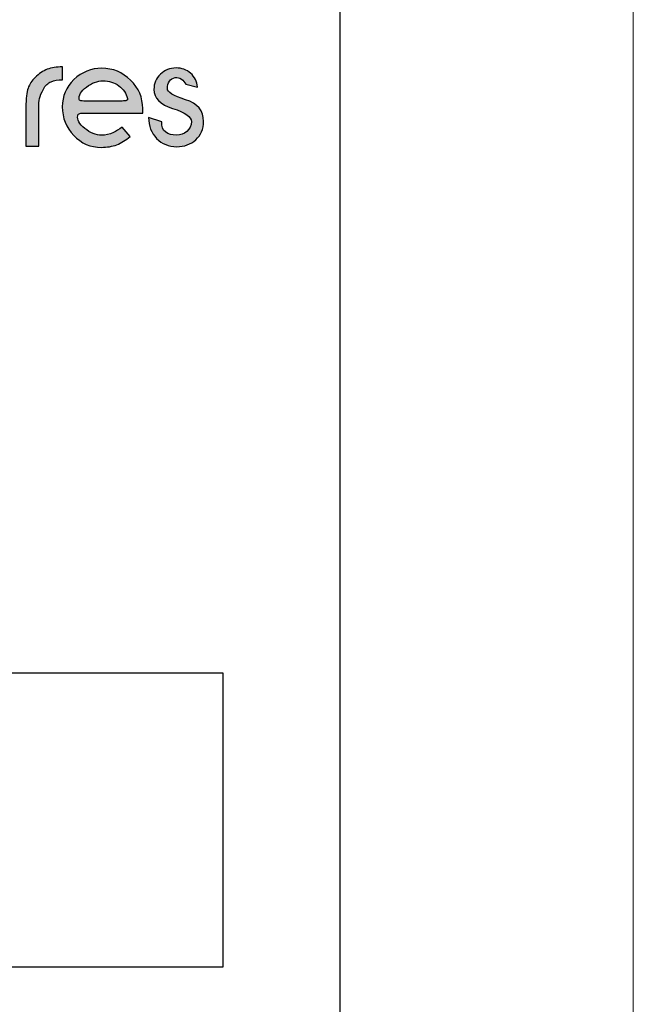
# Model space of a CAD drawing. Header units: millimetres. Extents: x -125 to 300, y 6 to 90.
# Tile 31 of 132: x -7.85 to -5.75, y 20.05 to 23.41. Entities that reach past the tile are written whole.
import ezdxf

# ---------------------------------------------------------------- set-up
doc = ezdxf.new("R2010")
doc.units = ezdxf.units.MM
doc.layers.get('0').update_dxf_attribs({"lineweight": 0})
doc.layers.add('Aux', color=7, linetype='Continuous', lineweight=5)
for name, color, linetype in [('MARGINT', 7, 'Continuous'), ('Plano4', 220, 'Continuous'), ('Plano5', 1, 'Continuous')]:
    doc.layers.add(name, color=color, linetype=linetype)

# ---------------------------------------------------------------- blocks, each defined once
blk = doc.blocks.new('JMULLER')
at = {"layer": 'Plano5', "linetype": 'Continuous', "lineweight": 0}
h = blk.add_hatch(color=7, dxfattribs=at)
h.dxf.hatch_style = 1
edge = h.paths.add_edge_path()
edge.add_spline(control_points=[(145.3571, -14.7477), (145.3571, -14.7509), (145.3571, -14.7543), (145.3571, -14.7579), (145.3571, -14.7579), (145.3571, -14.7579), (145.3571, -14.9094), (145.3571, -14.9094)], knot_values=[0.133334, 0.133334, 0.133334, 0.133334, 0.166667, 0.166667, 0.166667, 0.166767, 0.233333, 0.233333, 0.233333, 0.233333], degree=3, periodic=0)
edge.add_spline(control_points=[(145.3571, -14.9094), (145.3571, -14.9094), (145.4182, -14.9094), (145.4182, -14.9094)], knot_values=[0.066667, 0.066667, 0.066667, 0.066667, 0.133333, 0.133333, 0.133333, 0.133333], degree=3, periodic=0)
edge.add_spline(control_points=[(145.4182, -14.9094), (145.4182, -14.9094), (145.4182, -14.747), (145.4182, -14.747)], knot_values=[0, 0, 0, 0, 0.066666, 0.066666, 0.066666, 0.066666], degree=3, periodic=0)
edge.add_spline(control_points=[(145.4182, -14.747), (145.4182, -14.7437), (145.4182, -14.7386), (145.4182, -14.7319), (145.4182, -14.7319), (145.4182, -14.7271), (145.4183, -14.7224), (145.4184, -14.718)], knot_values=[0.916666, 0.916666, 0.916666, 0.916666, 0.983333, 0.983333, 0.983333, 0.983433, 1, 1, 1, 1], degree=3, periodic=0)
edge.add_spline(control_points=[(145.4184, -14.718), (145.4187, -14.7091), (145.4194, -14.701), (145.4203, -14.6939)], knot_values=[0.883334, 0.883334, 0.883334, 0.883334, 0.916666, 0.916666, 0.916666, 0.916666], degree=3, periodic=0)
edge.add_spline(control_points=[(145.4203, -14.6939), (145.4208, -14.6903), (145.4213, -14.687), (145.422, -14.6838), (145.422, -14.6838), (145.4245, -14.6713), (145.4305, -14.6565), (145.44, -14.6395)], knot_values=[0.800001, 0.800001, 0.800001, 0.800001, 0.816668, 0.816668, 0.816668, 0.816768, 0.883334, 0.883334, 0.883334, 0.883334], degree=3, periodic=0)
edge.add_spline(control_points=[(145.44, -14.6395), (145.44, -14.6395), (145.44, -14.6395), (145.44, -14.6395), (145.44, -14.6395), (145.4495, -14.6225), (145.4616, -14.6109), (145.4764, -14.6047)], knot_values=[0.733334, 0.733334, 0.733334, 0.733334, 0.766668, 0.766668, 0.766668, 0.766768, 0.800001, 0.800001, 0.800001, 0.800001], degree=3, periodic=0)
edge.add_spline(control_points=[(145.4764, -14.6047), (145.4764, -14.6047), (145.4764, -14.6047), (145.4764, -14.6047), (145.4764, -14.6047), (145.4912, -14.5986), (145.5092, -14.5955), (145.5304, -14.5955)], knot_values=[0.666667, 0.666667, 0.666667, 0.666667, 0.700001, 0.700001, 0.700001, 0.700101, 0.733334, 0.733334, 0.733334, 0.733334], degree=3, periodic=0)
edge.add_spline(control_points=[(145.5304, -14.5955), (145.5304, -14.5955), (145.5304, -14.5955), (145.5304, -14.5955), (145.5304, -14.5955), (145.5304, -14.5955), (145.5304, -14.5344), (145.5304, -14.5344)], knot_values=[0.6, 0.6, 0.6, 0.6, 0.633334, 0.633334, 0.633334, 0.633434, 0.666667, 0.666667, 0.666667, 0.666667], degree=3, periodic=0)
edge.add_spline(control_points=[(145.5304, -14.5344), (145.5304, -14.5344), (145.5304, -14.5344), (145.5304, -14.5344), (145.5025, -14.5344), (145.4785, -14.5382), (145.4584, -14.5457)], knot_values=[0.533334, 0.533334, 0.533334, 0.533334, 0.566667, 0.566667, 0.566667, 0.6, 0.6, 0.6, 0.6], degree=3, periodic=0)
edge.add_spline(control_points=[(145.4584, -14.5457), (145.4584, -14.5457), (145.4584, -14.5457), (145.4584, -14.5457), (145.4584, -14.5457), (145.4383, -14.5533), (145.419, -14.5662), (145.4006, -14.5847)], knot_values=[0.466667, 0.466667, 0.466667, 0.466667, 0.500001, 0.500001, 0.500001, 0.500101, 0.533334, 0.533334, 0.533334, 0.533334], degree=3, periodic=0)
edge.add_spline(control_points=[(145.4006, -14.5847), (145.4006, -14.5847), (145.4006, -14.5847), (145.4006, -14.5847), (145.4006, -14.5847), (145.3856, -14.5997), (145.3745, -14.6166), (145.3675, -14.6353)], knot_values=[0.400001, 0.400001, 0.400001, 0.400001, 0.433334, 0.433334, 0.433334, 0.433434, 0.466667, 0.466667, 0.466667, 0.466667], degree=3, periodic=0)
edge.add_spline(control_points=[(145.3675, -14.6353), (145.3675, -14.6353), (145.3675, -14.6353), (145.3675, -14.6353), (145.3675, -14.6353), (145.3606, -14.654), (145.3571, -14.6842), (145.3571, -14.7261)], knot_values=[0.333334, 0.333334, 0.333334, 0.333334, 0.366668, 0.366668, 0.366668, 0.366768, 0.400001, 0.400001, 0.400001, 0.400001], degree=3, periodic=0)
edge.add_spline(control_points=[(145.3571, -14.7261), (145.3571, -14.7261), (145.3571, -14.7261), (145.3571, -14.7261), (145.3571, -14.7261), (145.3571, -14.7278), (145.3571, -14.7297), (145.3571, -14.7318)], knot_values=[0.3, 0.3, 0.3, 0.3, 0.316667, 0.316667, 0.316667, 0.316767, 0.333334, 0.333334, 0.333334, 0.333334], degree=3, periodic=0)
edge.add_spline(control_points=[(145.3571, -14.7318), (145.3571, -14.734), (145.3571, -14.7364), (145.3571, -14.7391), (145.3571, -14.7391), (145.3571, -14.7417), (145.3571, -14.7446), (145.3571, -14.7477)], knot_values=[0.233333, 0.233333, 0.233333, 0.233333, 0.266667, 0.266667, 0.266667, 0.266767, 0.3, 0.3, 0.3, 0.3], degree=3, periodic=0)
h = blk.add_hatch(color=7, dxfattribs=at)
h.dxf.hatch_style = 1
edge = h.paths.add_edge_path()
edge.add_spline(control_points=[(145.6178, -14.7538), (145.6215, -14.7534), (145.6261, -14.7531), (145.6315, -14.753)], knot_values=[0.07353, 0.07353, 0.07353, 0.07353, 0.102941, 0.102941, 0.102941, 0.102941], degree=3, periodic=0)
edge.add_spline(control_points=[(145.6315, -14.753), (145.6342, -14.7529), (145.6371, -14.7529), (145.6402, -14.7529), (145.6402, -14.7529), (145.6402, -14.7529), (145.9104, -14.7529), (145.9104, -14.7529)], knot_values=[0, 0, 0, 0, 0.014706, 0.014706, 0.014706, 0.014806, 0.07353, 0.07353, 0.07353, 0.07353], degree=3, periodic=0)
edge.add_spline(control_points=[(145.9104, -14.7529), (145.9104, -14.7484), (145.9104, -14.7414), (145.9104, -14.7319), (145.9104, -14.7319), (145.9104, -14.6801), (145.8913, -14.6353), (145.8531, -14.5976)], knot_values=[0.882354, 0.882354, 0.882354, 0.882354, 0.941177, 0.941177, 0.941177, 0.941277, 1, 1, 1, 1], degree=3, periodic=0)
edge.add_spline(control_points=[(145.8531, -14.5976), (145.8531, -14.5976), (145.8531, -14.5976), (145.8531, -14.5976), (145.8531, -14.5976), (145.8148, -14.56), (145.7695, -14.5411), (145.717, -14.5411)], knot_values=[0.82353, 0.82353, 0.82353, 0.82353, 0.852942, 0.852942, 0.852942, 0.853042, 0.882354, 0.882354, 0.882354, 0.882354], degree=3, periodic=0)
edge.add_spline(control_points=[(145.717, -14.5411), (145.717, -14.5411), (145.717, -14.5411), (145.717, -14.5411), (145.717, -14.5411), (145.6657, -14.5411), (145.6216, -14.559), (145.5848, -14.5947)], knot_values=[0.764706, 0.764706, 0.764706, 0.764706, 0.794119, 0.794119, 0.794119, 0.794219, 0.82353, 0.82353, 0.82353, 0.82353], degree=3, periodic=0)
edge.add_spline(control_points=[(145.5848, -14.5947), (145.5848, -14.5947), (145.5848, -14.5947), (145.5848, -14.5947), (145.5848, -14.5947), (145.5479, -14.6304), (145.5295, -14.6734), (145.5295, -14.7236)], knot_values=[0.705883, 0.705883, 0.705883, 0.705883, 0.735295, 0.735295, 0.735295, 0.735395, 0.764706, 0.764706, 0.764706, 0.764706], degree=3, periodic=0)
edge.add_spline(control_points=[(145.5295, -14.7236), (145.5295, -14.7236), (145.5295, -14.7236), (145.5295, -14.7236), (145.5295, -14.7236), (145.5295, -14.776), (145.5475, -14.8211), (145.5835, -14.8587)], knot_values=[0.647059, 0.647059, 0.647059, 0.647059, 0.676471, 0.676471, 0.676471, 0.676571, 0.705883, 0.705883, 0.705883, 0.705883], degree=3, periodic=0)
edge.add_spline(control_points=[(145.5835, -14.8587), (145.5835, -14.8587), (145.5835, -14.8587), (145.5835, -14.8587), (145.5835, -14.8587), (145.6195, -14.8964), (145.6632, -14.9152), (145.7145, -14.9152)], knot_values=[0.588236, 0.588236, 0.588236, 0.588236, 0.617648, 0.617648, 0.617648, 0.617748, 0.647059, 0.647059, 0.647059, 0.647059], degree=3, periodic=0)
edge.add_spline(control_points=[(145.7145, -14.9152), (145.7145, -14.9152), (145.7145, -14.9152), (145.7145, -14.9152), (145.7145, -14.9152), (145.7419, -14.9152), (145.7662, -14.911), (145.7874, -14.9027)], knot_values=[0.529412, 0.529412, 0.529412, 0.529412, 0.558824, 0.558824, 0.558824, 0.558924, 0.588236, 0.588236, 0.588236, 0.588236], degree=3, periodic=0)
edge.add_spline(control_points=[(145.7874, -14.9027), (145.7874, -14.9027), (145.7874, -14.9027), (145.7874, -14.9027), (145.7874, -14.9027), (145.8086, -14.8943), (145.8298, -14.8812), (145.851, -14.8633)], knot_values=[0.470589, 0.470589, 0.470589, 0.470589, 0.500001, 0.500001, 0.500001, 0.500101, 0.529412, 0.529412, 0.529412, 0.529412], degree=3, periodic=0)
edge.add_spline(control_points=[(145.851, -14.8633), (145.851, -14.8633), (145.851, -14.8633), (145.851, -14.8633), (145.851, -14.8633), (145.851, -14.8633), (145.8133, -14.8198), (145.8133, -14.8198)], knot_values=[0.411765, 0.411765, 0.411765, 0.411765, 0.441177, 0.441177, 0.441177, 0.441277, 0.470589, 0.470589, 0.470589, 0.470589], degree=3, periodic=0)
edge.add_spline(control_points=[(145.8133, -14.8198), (145.8133, -14.8198), (145.8095, -14.8226), (145.8058, -14.8252), (145.8022, -14.8277)], knot_values=[0.397059, 0.397059, 0.397059, 0.397059, 0.404412, 0.411765, 0.411765, 0.411765, 0.411765], degree=3, periodic=0)
edge.add_spline(control_points=[(145.8022, -14.8277), (145.795, -14.8325), (145.788, -14.8367), (145.7813, -14.8402)], knot_values=[0.367647, 0.367647, 0.367647, 0.367647, 0.397059, 0.397059, 0.397059, 0.397059], degree=3, periodic=0)
edge.add_spline(control_points=[(145.7813, -14.8402), (145.7779, -14.842), (145.7747, -14.8435), (145.7715, -14.8449), (145.7715, -14.8449), (145.7525, -14.8533), (145.7341, -14.8575), (145.7162, -14.8575)], knot_values=[0.294118, 0.294118, 0.294118, 0.294118, 0.308824, 0.308824, 0.308824, 0.308924, 0.367647, 0.367647, 0.367647, 0.367647], degree=3, periodic=0)
edge.add_spline(control_points=[(145.7162, -14.8575), (145.7162, -14.8575), (145.7162, -14.8575), (145.7162, -14.8575), (145.7162, -14.8575), (145.6883, -14.8575), (145.6615, -14.8467), (145.6358, -14.8253)], knot_values=[0.235295, 0.235295, 0.235295, 0.235295, 0.264707, 0.264707, 0.264707, 0.264807, 0.294118, 0.294118, 0.294118, 0.294118], degree=3, periodic=0)
edge.add_spline(control_points=[(145.6358, -14.8253), (145.6358, -14.8253), (145.6358, -14.8253), (145.6358, -14.8253), (145.6358, -14.8253), (145.6102, -14.8038), (145.599, -14.7841), (145.6024, -14.7663)], knot_values=[0.176471, 0.176471, 0.176471, 0.176471, 0.205883, 0.205883, 0.205883, 0.205983, 0.235295, 0.235295, 0.235295, 0.235295], degree=3, periodic=0)
edge.add_spline(control_points=[(145.6024, -14.7663), (145.6024, -14.7663), (145.6024, -14.7663), (145.6024, -14.7663), (145.6024, -14.7663), (145.6035, -14.7596), (145.607, -14.7557), (145.6128, -14.7545)], knot_values=[0.117648, 0.117648, 0.117648, 0.117648, 0.14706, 0.14706, 0.14706, 0.14716, 0.176471, 0.176471, 0.176471, 0.176471], degree=3, periodic=0)
edge.add_spline(control_points=[(145.6128, -14.7545), (145.6128, -14.7545), (145.6128, -14.7545), (145.6128, -14.7545), (145.6128, -14.7545), (145.6143, -14.7543), (145.6159, -14.754), (145.6178, -14.7538)], knot_values=[0.102941, 0.102941, 0.102941, 0.102941, 0.110295, 0.110295, 0.110295, 0.110395, 0.117648, 0.117648, 0.117648, 0.117648], degree=3, periodic=0)
edge = h.paths.add_edge_path(flags=16)
edge.add_spline(control_points=[(145.6092, -14.6889), (145.6091, -14.6888), (145.6091, -14.6886), (145.6091, -14.6884), (145.6091, -14.6884), (145.6068, -14.6689), (145.6184, -14.6494), (145.6438, -14.6298)], knot_values=[0.272728, 0.272728, 0.272728, 0.272728, 0.278411, 0.278411, 0.278411, 0.278511, 0.369319, 0.369319, 0.369319, 0.369319], degree=3, periodic=0)
edge.add_spline(control_points=[(145.6438, -14.6298), (145.6438, -14.6298), (145.6438, -14.6298), (145.6438, -14.6298), (145.6438, -14.6298), (145.6692, -14.6103), (145.6955, -14.6006), (145.7229, -14.6006)], knot_values=[0.181819, 0.181819, 0.181819, 0.181819, 0.227274, 0.227274, 0.227274, 0.227374, 0.272728, 0.272728, 0.272728, 0.272728], degree=3, periodic=0)
edge.add_spline(control_points=[(145.7229, -14.6006), (145.7229, -14.6006), (145.7229, -14.6006), (145.7229, -14.6006), (145.7229, -14.6006), (145.7508, -14.6006), (145.7755, -14.6084), (145.797, -14.624)], knot_values=[0.09091, 0.09091, 0.09091, 0.09091, 0.136365, 0.136365, 0.136365, 0.136465, 0.181819, 0.181819, 0.181819, 0.181819], degree=3, periodic=0)
edge.add_spline(control_points=[(145.797, -14.624), (145.797, -14.624), (145.797, -14.624), (145.797, -14.624), (145.797, -14.624), (145.8185, -14.6396), (145.8323, -14.6597), (145.8384, -14.6842)], knot_values=[0, 0, 0, 0, 0.045455, 0.045455, 0.045455, 0.045555, 0.09091, 0.09091, 0.09091, 0.09091], degree=3, periodic=0)
edge.add_spline(control_points=[(145.8384, -14.6842), (145.8401, -14.6887), (145.8386, -14.6918), (145.8338, -14.6934), (145.8338, -14.6934), (145.8332, -14.6937), (145.8326, -14.6939), (145.8319, -14.694)], knot_values=[0.897727, 0.897727, 0.897727, 0.897727, 0.988636, 0.988636, 0.988636, 0.988736, 1, 1, 1, 1], degree=3, periodic=0)
edge.add_spline(control_points=[(145.8319, -14.694), (145.8306, -14.6944), (145.8291, -14.6947), (145.8275, -14.695)], knot_values=[0.875, 0.875, 0.875, 0.875, 0.897727, 0.897727, 0.897727, 0.897727], degree=3, periodic=0)
edge.add_spline(control_points=[(145.8275, -14.695), (145.825, -14.6954), (145.8222, -14.6956), (145.8191, -14.6958)], knot_values=[0.84091, 0.84091, 0.84091, 0.84091, 0.875, 0.875, 0.875, 0.875], degree=3, periodic=0)
edge.add_spline(control_points=[(145.8191, -14.6958), (145.8171, -14.6959), (145.8148, -14.696), (145.8125, -14.696), (145.8125, -14.696), (145.8108, -14.696), (145.8088, -14.696), (145.8064, -14.696)], knot_values=[0.772727, 0.772727, 0.772727, 0.772727, 0.795455, 0.795455, 0.795455, 0.795555, 0.84091, 0.84091, 0.84091, 0.84091], degree=3, periodic=0)
edge.add_spline(control_points=[(145.8064, -14.696), (145.804, -14.696), (145.8013, -14.696), (145.7982, -14.696), (145.7982, -14.696), (145.7982, -14.696), (145.6425, -14.696), (145.6425, -14.696), (145.6425, -14.696)], knot_values=[0.636364, 0.636364, 0.636364, 0.636364, 0.681818, 0.681818, 0.681818, 0.681918, 0.727273, 0.772727, 0.772727, 0.772727, 0.772727], degree=3, periodic=0)
edge.add_spline(control_points=[(145.6425, -14.696), (145.6414, -14.696), (145.64, -14.696), (145.6381, -14.696)], knot_values=[0.590909, 0.590909, 0.590909, 0.590909, 0.636364, 0.636364, 0.636364, 0.636364], degree=3, periodic=0)
edge.add_spline(control_points=[(145.6381, -14.696), (145.6363, -14.696), (145.6342, -14.696), (145.6317, -14.696), (145.6317, -14.696), (145.6303, -14.696), (145.6289, -14.6959), (145.6276, -14.6959)], knot_values=[0.522727, 0.522727, 0.522727, 0.522727, 0.568181, 0.568181, 0.568181, 0.568281, 0.590909, 0.590909, 0.590909, 0.590909], degree=3, periodic=0)
edge.add_spline(control_points=[(145.6276, -14.6959), (145.6262, -14.6958), (145.6249, -14.6957), (145.6237, -14.6955)], knot_values=[0.5, 0.5, 0.5, 0.5, 0.522727, 0.522727, 0.522727, 0.522727], degree=3, periodic=0)
edge.add_spline(control_points=[(145.62, -14.695), (145.6188, -14.6948), (145.6177, -14.6946), (145.6166, -14.6943), (145.6166, -14.6943), (145.616, -14.6941), (145.6155, -14.694), (145.615, -14.6938)], knot_values=[0.443181, 0.443181, 0.443181, 0.443181, 0.465909, 0.465909, 0.465909, 0.466009, 0.477273, 0.477273, 0.477273, 0.477273], degree=3, periodic=0)
edge.add_spline(control_points=[(145.6118, -14.6923), (145.6115, -14.6921), (145.6112, -14.6919), (145.6109, -14.6916)], knot_values=[0.403409, 0.403409, 0.403409, 0.403409, 0.414773, 0.414773, 0.414773, 0.414773], degree=3, periodic=0)
h = blk.add_hatch(color=7, dxfattribs=at)
h.dxf.hatch_style = 1
edge = h.paths.add_edge_path()
edge.add_spline(control_points=[(145.9632, -14.6407), (145.9632, -14.6407), (145.9632, -14.6407), (145.9632, -14.6407), (145.9632, -14.6407), (145.9632, -14.682), (145.9927, -14.7121), (146.0519, -14.7311)], knot_values=[0.727273, 0.727273, 0.727273, 0.727273, 0.750001, 0.750001, 0.750001, 0.750101, 0.772728, 0.772728, 0.772728, 0.772728], degree=3, periodic=0)
edge.add_spline(control_points=[(146.0519, -14.7311), (146.0519, -14.7311), (146.0519, -14.7311), (146.0519, -14.7311), (146.0519, -14.7311), (146.111, -14.7501), (146.1406, -14.7707), (146.1406, -14.793)], knot_values=[0.681819, 0.681819, 0.681819, 0.681819, 0.704546, 0.704546, 0.704546, 0.704646, 0.727273, 0.727273, 0.727273, 0.727273], degree=3, periodic=0)
edge.add_spline(control_points=[(146.1406, -14.793), (146.1406, -14.793), (146.1406, -14.793), (146.1406, -14.793), (146.1406, -14.793), (146.1406, -14.812), (146.1336, -14.8275), (146.1197, -14.8395)], knot_values=[0.636364, 0.636364, 0.636364, 0.636364, 0.659092, 0.659092, 0.659092, 0.659192, 0.681819, 0.681819, 0.681819, 0.681819], degree=3, periodic=0)
edge.add_spline(control_points=[(146.1197, -14.8395), (146.1197, -14.8395), (146.1197, -14.8395), (146.1197, -14.8395), (146.1197, -14.8395), (146.1057, -14.8515), (146.089, -14.8575), (146.0695, -14.8575)], knot_values=[0.59091, 0.59091, 0.59091, 0.59091, 0.613637, 0.613637, 0.613637, 0.613737, 0.636364, 0.636364, 0.636364, 0.636364], degree=3, periodic=0)
edge.add_spline(control_points=[(146.0695, -14.8575), (146.0695, -14.8575), (146.0695, -14.8575), (146.0695, -14.8575), (146.0695, -14.8575), (146.0488, -14.8575), (146.0317, -14.8524), (146.018, -14.8424)], knot_values=[0.545455, 0.545455, 0.545455, 0.545455, 0.568183, 0.568183, 0.568183, 0.568283, 0.59091, 0.59091, 0.59091, 0.59091], degree=3, periodic=0)
edge.add_spline(control_points=[(146.018, -14.8424), (146.018, -14.8424), (146.018, -14.8424), (146.018, -14.8424), (146.018, -14.8424), (146.0043, -14.8324), (145.9986, -14.8165), (146.0008, -14.7947)], knot_values=[0.5, 0.5, 0.5, 0.5, 0.522728, 0.522728, 0.522728, 0.522828, 0.545455, 0.545455, 0.545455, 0.545455], degree=3, periodic=0)
edge.add_spline(control_points=[(146.0008, -14.7947), (146.0008, -14.7947), (146.0008, -14.7947), (146.0008, -14.7947), (146.0008, -14.7947), (146.0008, -14.7947), (145.938, -14.7738), (145.938, -14.7738), (145.938, -14.7738), (145.938, -14.814), (145.9507, -14.847), (145.9761, -14.873)], knot_values=[0.409091, 0.409091, 0.409091, 0.409091, 0.431819, 0.431819, 0.431819, 0.431919, 0.454546, 0.454546, 0.454546, 0.454646, 0.5, 0.5, 0.5, 0.5], degree=3, periodic=0)
edge.add_spline(control_points=[(145.9761, -14.873), (145.9761, -14.873), (145.9761, -14.873), (145.9761, -14.873), (145.9761, -14.873), (146.0015, -14.8989), (146.0332, -14.9119), (146.0711, -14.9119)], knot_values=[0.363637, 0.363637, 0.363637, 0.363637, 0.386364, 0.386364, 0.386364, 0.386464, 0.409091, 0.409091, 0.409091, 0.409091], degree=3, periodic=0)
edge.add_spline(control_points=[(146.0711, -14.9119), (146.0711, -14.9119), (146.0711, -14.9119), (146.0711, -14.9119), (146.0711, -14.9119), (146.1069, -14.9119), (146.137, -14.901), (146.1615, -14.8792)], knot_values=[0.318182, 0.318182, 0.318182, 0.318182, 0.34091, 0.34091, 0.34091, 0.34101, 0.363637, 0.363637, 0.363637, 0.363637], degree=3, periodic=0)
edge.add_spline(control_points=[(146.1615, -14.8792), (146.1615, -14.8792), (146.1615, -14.8792), (146.1615, -14.8792), (146.1615, -14.8792), (146.1861, -14.8575), (146.1984, -14.8285), (146.1984, -14.7922)], knot_values=[0.272728, 0.272728, 0.272728, 0.272728, 0.295455, 0.295455, 0.295455, 0.295555, 0.318182, 0.318182, 0.318182, 0.318182], degree=3, periodic=0)
edge.add_spline(control_points=[(146.1984, -14.7922), (146.1984, -14.7922), (146.1984, -14.7922), (146.1984, -14.7922), (146.1984, -14.7922), (146.1984, -14.742), (146.1698, -14.7078), (146.1126, -14.6897)], knot_values=[0.227273, 0.227273, 0.227273, 0.227273, 0.250001, 0.250001, 0.250001, 0.250101, 0.272728, 0.272728, 0.272728, 0.272728], degree=3, periodic=0)
edge.add_spline(control_points=[(146.1126, -14.6897), (146.1126, -14.6897), (146.1126, -14.6897), (146.1126, -14.6897), (146.1126, -14.6897), (146.0554, -14.6715), (146.0268, -14.6538), (146.0268, -14.6365)], knot_values=[0.181819, 0.181819, 0.181819, 0.181819, 0.204546, 0.204546, 0.204546, 0.204646, 0.227273, 0.227273, 0.227273, 0.227273], degree=3, periodic=0)
edge.add_spline(control_points=[(146.0268, -14.6365), (146.0268, -14.6365), (146.0268, -14.6365), (146.0268, -14.6365), (146.0268, -14.6365), (146.0268, -14.6237), (146.03, -14.6124), (146.0364, -14.6026)], knot_values=[0.136364, 0.136364, 0.136364, 0.136364, 0.159092, 0.159092, 0.159092, 0.159192, 0.181819, 0.181819, 0.181819, 0.181819], degree=3, periodic=0)
edge.add_spline(control_points=[(146.0364, -14.6026), (146.0364, -14.6026), (146.0364, -14.6026), (146.0364, -14.6026), (146.0364, -14.6026), (146.0428, -14.5929), (146.0522, -14.5869), (146.0644, -14.5847)], knot_values=[0.09091, 0.09091, 0.09091, 0.09091, 0.113637, 0.113637, 0.113637, 0.113737, 0.136364, 0.136364, 0.136364, 0.136364], degree=3, periodic=0)
edge.add_spline(control_points=[(146.0644, -14.5847), (146.0644, -14.5847), (146.0644, -14.5847), (146.0644, -14.5847), (146.0644, -14.5847), (146.075, -14.5835), (146.0847, -14.586), (146.0933, -14.5922)], knot_values=[0.045455, 0.045455, 0.045455, 0.045455, 0.068183, 0.068183, 0.068183, 0.068283, 0.09091, 0.09091, 0.09091, 0.09091], degree=3, periodic=0)
edge.add_spline(control_points=[(146.0933, -14.5922), (146.0933, -14.5922), (146.0933, -14.5922), (146.0933, -14.5922), (146.0933, -14.5922), (146.102, -14.5983), (146.1091, -14.6064), (146.1147, -14.6165)], knot_values=[0, 0, 0, 0, 0.022728, 0.022728, 0.022728, 0.022828, 0.045455, 0.045455, 0.045455, 0.045455], degree=3, periodic=0)
edge.add_spline(control_points=[(146.1147, -14.6165), (146.1147, -14.6165), (146.1699, -14.6298), (146.1699, -14.6298), (146.1699, -14.6298), (146.1671, -14.6031), (146.1561, -14.5813), (146.1369, -14.5646)], knot_values=[0.909091, 0.909091, 0.909091, 0.909091, 0.954546, 0.954546, 0.954546, 0.954646, 1, 1, 1, 1], degree=3, periodic=0)
edge.add_spline(control_points=[(146.1369, -14.5646), (146.1369, -14.5646), (146.1369, -14.5646), (146.1369, -14.5646), (146.1369, -14.5646), (146.1176, -14.5478), (146.0946, -14.5395), (146.0678, -14.5395)], knot_values=[0.863637, 0.863637, 0.863637, 0.863637, 0.886364, 0.886364, 0.886364, 0.886464, 0.909091, 0.909091, 0.909091, 0.909091], degree=3, periodic=0)
edge.add_spline(control_points=[(146.0678, -14.5395), (146.0678, -14.5395), (146.0678, -14.5395), (146.0678, -14.5395), (146.0678, -14.5395), (146.0388, -14.5395), (146.0141, -14.5494), (145.9937, -14.5692)], knot_values=[0.818182, 0.818182, 0.818182, 0.818182, 0.84091, 0.84091, 0.84091, 0.84101, 0.863637, 0.863637, 0.863637, 0.863637], degree=3, periodic=0)
edge.add_spline(control_points=[(145.9937, -14.5692), (145.9937, -14.5692), (145.9937, -14.5692), (145.9937, -14.5692), (145.9937, -14.5692), (145.9733, -14.589), (145.9632, -14.6128), (145.9632, -14.6407)], knot_values=[0.772728, 0.772728, 0.772728, 0.772728, 0.795455, 0.795455, 0.795455, 0.795555, 0.818182, 0.818182, 0.818182, 0.818182], degree=3, periodic=0)
at = {"layer": 'Plano5', "color": 7}
for points, knots in [([(145.4182, -14.747), (145.4182, -14.747), (145.4182, -14.9094), (145.4182, -14.9094), (145.4182, -14.9094), (145.4182, -14.9094), (145.3571, -14.9094), (145.3571, -14.9094), (145.3571, -14.9094), (145.3571, -14.9094), (145.3571, -14.7579), (145.3571, -14.7579), (145.3571, -14.7579), (145.3571, -14.7506), (145.3571, -14.7444), (145.3571, -14.7391), (145.3571, -14.7391), (145.3571, -14.7338), (145.3571, -14.7294), (145.3571, -14.7261), (145.3571, -14.7261), (145.3571, -14.6842), (145.3606, -14.654), (145.3675, -14.6353), (145.3675, -14.6353), (145.3745, -14.6166), (145.3856, -14.5997), (145.4006, -14.5847), (145.4006, -14.5847), (145.419, -14.5662), (145.4383, -14.5533), (145.4584, -14.5457), (145.4584, -14.5457), (145.4785, -14.5382), (145.5025, -14.5344), (145.5304, -14.5344), (145.5304, -14.5344), (145.5304, -14.5344), (145.5304, -14.5955), (145.5304, -14.5955), (145.5304, -14.5955), (145.5092, -14.5955), (145.4912, -14.5986), (145.4764, -14.6047), (145.4764, -14.6047), (145.4616, -14.6109), (145.4495, -14.6225), (145.44, -14.6395), (145.44, -14.6395), (145.4305, -14.6565), (145.4245, -14.6713), (145.422, -14.6838), (145.422, -14.6838), (145.4195, -14.6964), (145.4182, -14.7124), (145.4182, -14.7319), (145.4182, -14.7319), (145.4182, -14.7386), (145.4182, -14.7437), (145.4182, -14.747)], [0, 0, 0, 0, 0.066667, 0.066667, 0.066667, 0.066667, 0.133333, 0.133333, 0.133333, 0.133333, 0.2, 0.2, 0.2, 0.2, 0.266667, 0.266667, 0.266667, 0.266667, 0.333333, 0.333333, 0.333333, 0.333333, 0.4, 0.4, 0.4, 0.4, 0.466667, 0.466667, 0.466667, 0.466667, 0.533333, 0.533333, 0.533333, 0.533333, 0.6, 0.6, 0.6, 0.6, 0.666667, 0.666667, 0.666667, 0.666667, 0.733333, 0.733333, 0.733333, 0.733333, 0.8, 0.8, 0.8, 0.8, 0.866667, 0.866667, 0.866667, 0.866667, 0.933333, 0.933333, 0.933333, 0.933333, 1, 1, 1, 1]), ([(145.9104, -14.7529), (145.9104, -14.7529), (145.6402, -14.7529), (145.6402, -14.7529), (145.6402, -14.7529), (145.6277, -14.7529), (145.6187, -14.7534), (145.6128, -14.7545), (145.6128, -14.7545), (145.607, -14.7557), (145.6035, -14.7596), (145.6024, -14.7663), (145.6024, -14.7663), (145.599, -14.7841), (145.6102, -14.8038), (145.6358, -14.8253), (145.6358, -14.8253), (145.6615, -14.8467), (145.6883, -14.8575), (145.7162, -14.8575), (145.7162, -14.8575), (145.7341, -14.8575), (145.7525, -14.8533), (145.7715, -14.8449), (145.7715, -14.8449), (145.7843, -14.8393), (145.7982, -14.831), (145.8133, -14.8198), (145.8133, -14.8198), (145.8133, -14.8198), (145.851, -14.8633), (145.851, -14.8633), (145.851, -14.8633), (145.8298, -14.8812), (145.8086, -14.8943), (145.7874, -14.9027), (145.7874, -14.9027), (145.7662, -14.911), (145.7419, -14.9152), (145.7145, -14.9152), (145.7145, -14.9152), (145.6632, -14.9152), (145.6195, -14.8964), (145.5835, -14.8587), (145.5835, -14.8587), (145.5475, -14.8211), (145.5295, -14.776), (145.5295, -14.7236), (145.5295, -14.7236), (145.5295, -14.6734), (145.5479, -14.6304), (145.5848, -14.5947), (145.5848, -14.5947), (145.6216, -14.559), (145.6657, -14.5411), (145.717, -14.5411), (145.717, -14.5411), (145.7695, -14.5411), (145.8148, -14.56), (145.8531, -14.5976), (145.8531, -14.5976), (145.8913, -14.6353), (145.9104, -14.6801), (145.9104, -14.7319), (145.9104, -14.7319), (145.9104, -14.7414), (145.9104, -14.7484), (145.9104, -14.7529)], [0, 0, 0, 0, 0.058824, 0.058824, 0.058824, 0.058824, 0.117647, 0.117647, 0.117647, 0.117647, 0.176471, 0.176471, 0.176471, 0.176471, 0.235294, 0.235294, 0.235294, 0.235294, 0.294118, 0.294118, 0.294118, 0.294118, 0.352941, 0.352941, 0.352941, 0.352941, 0.411765, 0.411765, 0.411765, 0.411765, 0.470588, 0.470588, 0.470588, 0.470588, 0.529412, 0.529412, 0.529412, 0.529412, 0.588235, 0.588235, 0.588235, 0.588235, 0.647059, 0.647059, 0.647059, 0.647059, 0.705882, 0.705882, 0.705882, 0.705882, 0.764706, 0.764706, 0.764706, 0.764706, 0.823529, 0.823529, 0.823529, 0.823529, 0.882353, 0.882353, 0.882353, 0.882353, 0.941176, 0.941176, 0.941176, 0.941176, 1, 1, 1, 1]), ([(146.1147, -14.6165), (146.1091, -14.6064), (146.102, -14.5983), (146.0933, -14.5922), (146.0933, -14.5922), (146.0847, -14.586), (146.075, -14.5835), (146.0644, -14.5847), (146.0644, -14.5847), (146.0522, -14.5869), (146.0428, -14.5929), (146.0364, -14.6026), (146.0364, -14.6026), (146.03, -14.6124), (146.0268, -14.6237), (146.0268, -14.6365), (146.0268, -14.6365), (146.0268, -14.6538), (146.0554, -14.6715), (146.1126, -14.6897), (146.1126, -14.6897), (146.1698, -14.7078), (146.1984, -14.742), (146.1984, -14.7922), (146.1984, -14.7922), (146.1984, -14.8285), (146.1861, -14.8575), (146.1615, -14.8792), (146.1615, -14.8792), (146.137, -14.901), (146.1069, -14.9119), (146.0711, -14.9119), (146.0711, -14.9119), (146.0332, -14.9119), (146.0015, -14.8989), (145.9761, -14.873), (145.9761, -14.873), (145.9507, -14.847), (145.938, -14.814), (145.938, -14.7738), (145.938, -14.7738), (145.938, -14.7738), (146.0008, -14.7947), (146.0008, -14.7947), (146.0008, -14.7947), (145.9986, -14.8165), (146.0043, -14.8324), (146.018, -14.8424), (146.018, -14.8424), (146.0317, -14.8524), (146.0488, -14.8575), (146.0695, -14.8575), (146.0695, -14.8575), (146.089, -14.8575), (146.1057, -14.8515), (146.1197, -14.8395), (146.1197, -14.8395), (146.1336, -14.8275), (146.1406, -14.812), (146.1406, -14.793), (146.1406, -14.793), (146.1406, -14.7707), (146.111, -14.7501), (146.0519, -14.7311), (146.0519, -14.7311), (145.9927, -14.7121), (145.9632, -14.682), (145.9632, -14.6407), (145.9632, -14.6407), (145.9632, -14.6128), (145.9733, -14.589), (145.9937, -14.5692), (145.9937, -14.5692), (146.0141, -14.5494), (146.0388, -14.5395), (146.0678, -14.5395), (146.0678, -14.5395), (146.0946, -14.5395), (146.1176, -14.5478), (146.1369, -14.5646), (146.1369, -14.5646), (146.1561, -14.5813), (146.1671, -14.6031), (146.1699, -14.6298), (146.1699, -14.6298), (146.1699, -14.6298), (146.1147, -14.6165), (146.1147, -14.6165)], [0, 0, 0, 0, 0.045455, 0.045455, 0.045455, 0.045455, 0.090909, 0.090909, 0.090909, 0.090909, 0.136364, 0.136364, 0.136364, 0.136364, 0.181818, 0.181818, 0.181818, 0.181818, 0.227273, 0.227273, 0.227273, 0.227273, 0.272727, 0.272727, 0.272727, 0.272727, 0.318182, 0.318182, 0.318182, 0.318182, 0.363636, 0.363636, 0.363636, 0.363636, 0.409091, 0.409091, 0.409091, 0.409091, 0.454545, 0.454545, 0.454545, 0.454545, 0.5, 0.5, 0.5, 0.5, 0.545455, 0.545455, 0.545455, 0.545455, 0.590909, 0.590909, 0.590909, 0.590909, 0.636364, 0.636364, 0.636364, 0.636364, 0.681818, 0.681818, 0.681818, 0.681818, 0.727273, 0.727273, 0.727273, 0.727273, 0.772727, 0.772727, 0.772727, 0.772727, 0.818182, 0.818182, 0.818182, 0.818182, 0.863636, 0.863636, 0.863636, 0.863636, 0.909091, 0.909091, 0.909091, 0.909091, 0.954545, 0.954545, 0.954545, 0.954545, 1, 1, 1, 1]), ([(145.8384, -14.6842), (145.8323, -14.6597), (145.8185, -14.6396), (145.797, -14.624), (145.797, -14.624), (145.7755, -14.6084), (145.7508, -14.6006), (145.7229, -14.6006), (145.7229, -14.6006), (145.6955, -14.6006), (145.6692, -14.6103), (145.6438, -14.6298), (145.6438, -14.6298), (145.6184, -14.6494), (145.6068, -14.6689), (145.6091, -14.6884), (145.6091, -14.6884), (145.6096, -14.6912), (145.6121, -14.6932), (145.6166, -14.6943), (145.6166, -14.6943), (145.621, -14.6954), (145.6261, -14.696), (145.6317, -14.696), (145.6317, -14.696), (145.6367, -14.696), (145.6403, -14.696), (145.6425, -14.696), (145.6425, -14.696), (145.6425, -14.696), (145.7982, -14.696), (145.7982, -14.696), (145.7982, -14.696), (145.8044, -14.696), (145.8091, -14.696), (145.8125, -14.696), (145.8125, -14.696), (145.822, -14.696), (145.8291, -14.6951), (145.8338, -14.6934), (145.8338, -14.6934), (145.8386, -14.6918), (145.8401, -14.6887), (145.8384, -14.6842)], [0, 0, 0, 0, 0.090909, 0.090909, 0.090909, 0.090909, 0.181818, 0.181818, 0.181818, 0.181818, 0.272727, 0.272727, 0.272727, 0.272727, 0.363636, 0.363636, 0.363636, 0.363636, 0.454545, 0.454545, 0.454545, 0.454545, 0.545455, 0.545455, 0.545455, 0.545455, 0.636364, 0.636364, 0.636364, 0.636364, 0.727273, 0.727273, 0.727273, 0.727273, 0.818182, 0.818182, 0.818182, 0.818182, 0.909091, 0.909091, 0.909091, 0.909091, 1, 1, 1, 1])]:
    blk.add_open_spline(points, degree=3, knots=knots, dxfattribs=at)

msp = doc.modelspace()

# ---------------------------------------------------------------- linework, layer by layer
at = {"layer": 'Aux'}
msp.add_lwpolyline([(-124.65389, 5.85156), (-5.7539, 5.85156), (-5.7539, 89.95156), (-124.65389, 89.95156)], close=True, dxfattribs=at)
at = {"layer": 'MARGINT'}
msp.add_lwpolyline([(-121.6539, 6.85151), (-6.75509, 6.85156), (-6.75509, 88.95156), (-121.6539, 88.95151)], close=True, dxfattribs=at)
at = {"layer": 'Plano4', "color": 0}
msp.add_lwpolyline([(-7.15557, 21.17742), (-9.69192, 21.17742), (-9.69192, 20.17504), (-7.15557, 20.17504)], close=True, dxfattribs=at)
msp.add_lwpolyline([(-7.15557, 21.17742), (-9.69192, 21.17742), (-9.69192, 20.17504), (-7.15557, 20.17504)], close=True, dxfattribs=at)

# ---------------------------------------------------------------- block references
at = {"color": 0, "xscale": 0.7218114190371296, "yscale": 0.7218114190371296, "zscale": 0.7218114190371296}
msp.add_blockref('JMULLER', (-112.74996, 33.73873), dxfattribs=at)
msp.add_blockref('JMULLER', (-112.74996, 33.73873), dxfattribs=at)

doc.saveas('drawing.dxf')
